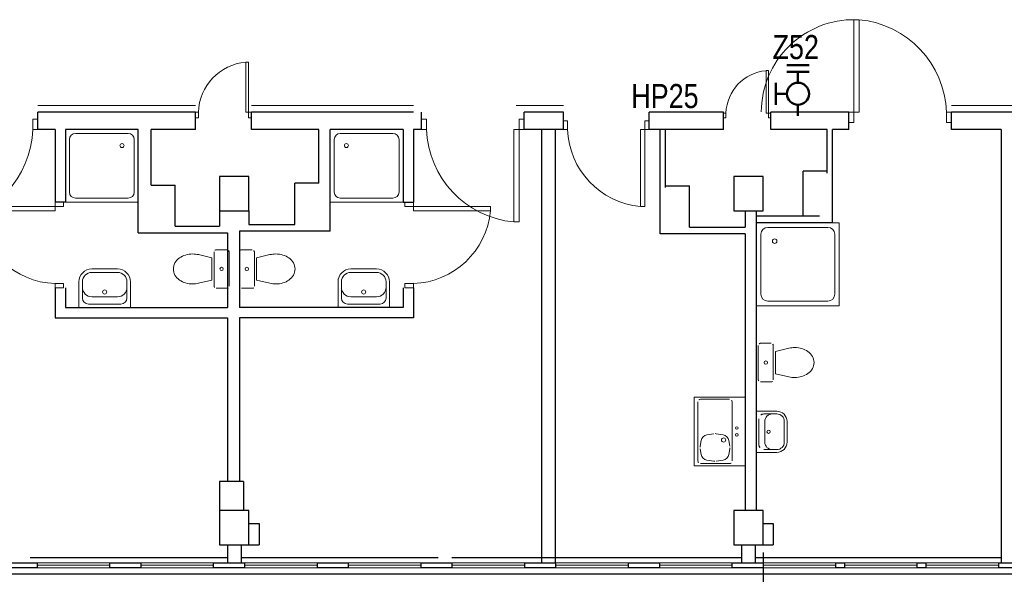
# Model space of a CAD drawing. Header units: millimetres. Extents: x 6612728327 to 6612744462, y 5733542327 to 5733552841.
# Tile 65 of 124: x 6612735732 to 6612736881, y 5733546290 to 5733546938. Entities that reach past the tile are written whole.
import ezdxf

# ---------------------------------------------------------------- set-up
doc = ezdxf.new("R2010")
doc.units = ezdxf.units.MM
doc.header["$MEASUREMENT"] = 0
for name, color, linetype in [('!!!!_SCIANY GRUBE', 7, 'Continuous'), ('__DRAFT_PROJEKT_PPOŻ', 7, 'Continuous'), ('__zawory_hydrantowe', 7, 'Continuous'), ('A-ARM', 7, 'Continuous'), ('dwa_barierki', 7, 'Continuous'), ('dwa_DRZWI', 7, 'Continuous'), ('inw_ŚCIANY cienkie', 7, 'Continuous'), ('STOLARKAOKIENNA', 7, 'Continuous'), ('WIDOK', 7, 'Continuous'), ('WYPOSAZ', 7, 'Continuous')]:
    doc.layers.add(name, color=color, linetype=linetype)
doc.styles.add('GENERATED_STYLE_1', font='arial.ttf')

msp = doc.modelspace()

# ---------------------------------------------------------------- linework, layer by layer
at = {"layer": '!!!!_SCIANY GRUBE', "color": 7, "lineweight": 30}
for p, q in [((6612735870.516463, 5733546688.844685), (6612735870.516463, 5733546809.844685)), ((6612735870.516463, 5733546688.844685), (6612735870.516463, 5733546809.844685)), ((6612735885.516485, 5733546744.844686), (6612735885.516485, 5733546809.844685)), ((6612735885.516485, 5733546744.844686), (6612735885.516485, 5733546809.844685)), ((6612736081.277406, 5733546746.844685), (6612736081.277406, 5733546809.844685)), ((6612736081.277406, 5733546746.844685), (6612736081.277406, 5733546809.844685)), ((6612736094.516506, 5733546690.844685), (6612736094.516506, 5733546809.844685)), ((6612736094.516506, 5733546690.844685), (6612736094.516506, 5733546809.844685)), ((6612736341.516485, 5733546303.844685), (6612736341.516485, 5733546809.844685)), ((6612736341.516485, 5733546303.844685), (6612736341.516485, 5733546809.844685)), ((6612736357.516485, 5733546303.844685), (6612736357.516485, 5733546809.844685)), ((6612736357.516485, 5733546303.844685), (6612736357.516485, 5733546809.844685)), ((6612736479.516485, 5733546687.844686), (6612736479.516485, 5733546809.844685)), ((6612736479.516485, 5733546687.844686), (6612736479.516485, 5733546809.844685)), ((6612736485.516485, 5733546741.844685), (6612736485.516485, 5733546809.844685)), ((6612736485.516485, 5733546741.844685), (6612736485.516485, 5733546809.844685)), ((6612736674.277407, 5733546758.844685), (6612736674.277407, 5733546809.844685)), ((6612736674.277407, 5733546758.844685), (6612736674.277407, 5733546809.844685)), ((6612736680.516486, 5733546700.844685), (6612736680.516486, 5733546809.844685)), ((6612736680.516486, 5733546700.844685), (6612736680.516486, 5733546809.844685)), ((6612736877.516486, 5733546809.844685), (6612736877.516486, 5733546303.844685)), ((6612736877.516486, 5733546809.844685), (6612736877.516486, 5733546303.844685)), ((6612736646.277407, 5733546708.844685), (6612736646.277407, 5733546760.844686)), ((6612736674.277407, 5733546760.844686), (6612736646.277407, 5733546760.844686)), ((6612736646.277407, 5733546708.844685), (6612736646.277407, 5733546760.844686)), ((6612736674.277407, 5733546760.844686), (6612736646.277407, 5733546760.844686)), ((6612735885.516485, 5733546744.844686), (6612735913.516484, 5733546744.844686)), ((6612735885.516485, 5733546744.844686), (6612735913.516484, 5733546744.844686)), ((6612735913.516484, 5733546696.844685), (6612735913.516484, 5733546744.844686)), ((6612735913.516484, 5733546696.844685), (6612735913.516484, 5733546744.844686)), ((6612736053.277406, 5733546698.844686), (6612736053.277406, 5733546746.844685)), ((6612736081.277406, 5733546746.844685), (6612736053.277406, 5733546746.844685)), ((6612736053.277406, 5733546698.844686), (6612736053.277406, 5733546746.844685)), ((6612736081.277406, 5733546746.844685), (6612736053.277406, 5733546746.844685)), ((6612736485.516485, 5733546743.844686), (6612736513.516485, 5733546743.844686)), ((6612736485.516485, 5733546743.844686), (6612736513.516485, 5733546743.844686)), ((6612736513.516485, 5733546695.844685), (6612736513.516485, 5733546743.844686)), ((6612736513.516485, 5733546695.844685), (6612736513.516485, 5733546743.844686)), ((6612735965.516485, 5733546714.844685), (6612735965.516485, 5733546696.844685)), ((6612735965.516485, 5733546714.844685), (6612735965.516485, 5733546696.844685)), ((6612735999.516485, 5733546714.844685), (6612735999.516485, 5733546698.844686)), ((6612735999.516485, 5733546714.844685), (6612735999.516485, 5733546698.844686)), ((6612736578.516485, 5733546714.844685), (6612736578.516485, 5733546695.844685)), ((6612736578.516485, 5733546714.844685), (6612736578.516485, 5733546695.844685)), ((6612736591.516486, 5733546714.844685), (6612736591.516486, 5733546695.844685)), ((6612736591.516486, 5733546714.844685), (6612736591.516486, 5733546695.844685)), ((6612736591.516486, 5733546708.844685), (6612736665.277407, 5733546708.844685)), ((6612736591.516486, 5733546708.844685), (6612736665.277407, 5733546708.844685)), ((6612735913.516484, 5733546696.844685), (6612735965.516485, 5733546696.844685)), ((6612735913.516484, 5733546696.844685), (6612735965.516485, 5733546696.844685)), ((6612735988.516485, 5733546690.844685), (6612735988.516485, 5733546601.845136)), ((6612736094.516506, 5733546690.844685), (6612735988.516485, 5733546690.844685)), ((6612735988.516485, 5733546690.844685), (6612735988.516485, 5733546601.845136)), ((6612736094.516506, 5733546690.844685), (6612735988.516485, 5733546690.844685)), ((6612735999.516485, 5733546698.844686), (6612736053.277406, 5733546698.844686)), ((6612735999.516485, 5733546698.844686), (6612736053.277406, 5733546698.844686)), ((6612736513.516485, 5733546695.844685), (6612736578.516485, 5733546695.844685)), ((6612736513.516485, 5733546695.844685), (6612736578.516485, 5733546695.844685)), ((6612736591.516486, 5733546700.844685), (6612736591.516486, 5733546364.844685)), ((6612736680.516486, 5733546700.844685), (6612736591.516486, 5733546700.844685)), ((6612736591.516486, 5733546700.844685), (6612736591.516486, 5733546364.844685)), ((6612736680.516486, 5733546700.844685), (6612736591.516486, 5733546700.844685)), ((6612735870.516463, 5733546688.844685), (6612735974.516484, 5733546688.844685)), ((6612735870.516463, 5733546688.844685), (6612735974.516484, 5733546688.844685)), ((6612735974.516484, 5733546688.844685), (6612735974.516484, 5733546601.845136)), ((6612735974.516484, 5733546688.844685), (6612735974.516484, 5733546601.845136)), ((6612736578.516485, 5733546687.844686), (6612736479.516485, 5733546687.844686)), ((6612736578.516485, 5733546687.844686), (6612736479.516485, 5733546687.844686)), ((6612736578.516485, 5733546687.844686), (6612736578.516485, 5733546364.844685)), ((6612735974.516484, 5733546589.845136), (6612735974.516484, 5733546398.844685)), ((6612735974.516484, 5733546589.845136), (6612735974.516484, 5733546398.844685)), ((6612735988.516485, 5733546589.845136), (6612735988.516485, 5733546398.844685)), ((6612735988.516485, 5733546589.845136), (6612735988.516485, 5733546398.844685)), ((6612735993.516485, 5733546398.844685), (6612735965.516485, 5733546398.844685)), ((6612735965.516485, 5733546398.844685), (6612735965.516485, 5733546364.844685)), ((6612735993.516485, 5733546398.844685), (6612735965.516485, 5733546398.844685)), ((6612735965.516485, 5733546398.844685), (6612735965.516485, 5733546364.844685)), ((6612735993.516485, 5733546398.844685), (6612735993.516485, 5733546364.844685)), ((6612735993.516485, 5733546398.844685), (6612735993.516485, 5733546364.844685)), ((6612735999.516485, 5733546349.844685), (6612736011.516485, 5733546349.844685)), ((6612735999.516485, 5733546349.844685), (6612736011.516485, 5733546349.844685)), ((6612736011.516485, 5733546349.844685), (6612736011.516485, 5733546324.844684)), ((6612736011.516485, 5733546349.844685), (6612736011.516485, 5733546324.844684)), ((6612736599.516485, 5733546349.844685), (6612736611.516485, 5733546349.844685)), ((6612736599.516485, 5733546349.844685), (6612736611.516485, 5733546349.844685)), ((6612736611.516485, 5733546349.844685), (6612736611.516485, 5733546324.844684)), ((6612736611.516485, 5733546349.844685), (6612736611.516485, 5733546324.844684)), ((6612735974.516484, 5733546324.844684), (6612735974.516484, 5733546303.844685)), ((6612735974.516484, 5733546324.844684), (6612735974.516484, 5733546303.844685)), ((6612735990.516485, 5733546324.844684), (6612735990.516485, 5733546303.844685)), ((6612735990.516485, 5733546324.844684), (6612735990.516485, 5733546303.844685)), ((6612735999.516485, 5733546324.844684), (6612736011.516485, 5733546324.844684)), ((6612735999.516485, 5733546324.844684), (6612736011.516485, 5733546324.844684)), ((6612736574.516486, 5733546324.844684), (6612736574.516486, 5733546303.844685)), ((6612736574.516486, 5733546324.844684), (6612736574.516486, 5733546303.844685)), ((6612736590.516486, 5733546324.844684), (6612736590.516486, 5733546303.844685)), ((6612736590.516486, 5733546324.844684), (6612736590.516486, 5733546303.844685)), ((6612736599.516485, 5733546324.844684), (6612736611.516485, 5733546324.844684)), ((6612736599.516485, 5733546324.844684), (6612736611.516485, 5733546324.844684)), ((6612736599.516485, 5733546315.844686), (6612736599.516485, 5733545685.844685)), ((6612731730.516479, 5733546290.844684), (6612738132.516488, 5733546290.844684)), ((6612731742.131554, 5733546290.844684), (6612738132.516488, 5733546290.844684))]:
    msp.add_line(p, q, dxfattribs=at)
for points in [[(6612735937.516485, 5733546829.844686), (6612735753.516484, 5733546829.844686)], [(6612735753.516484, 5733546809.844685), (6612735753.516484, 5733546829.844686)], [(6612735937.516485, 5733546809.844685), (6612735937.516485, 5733546829.844686)], [(6612736191.516485, 5733546829.844686), (6612736002.516484, 5733546829.844686)], [(6612736002.516484, 5733546809.844685), (6612736002.516484, 5733546829.844686)], [(6612736200.873683, 5733546809.844685), (6612736200.873683, 5733546829.844686)], [(6612736366.516485, 5733546829.844686), (6612736320.873682, 5733546829.844686)], [(6612736320.873682, 5733546809.844685), (6612736320.873682, 5733546829.844686)], [(6612736366.516485, 5733546809.844685), (6612736366.516485, 5733546829.844686)], [(6612736553.516485, 5733546829.844686), (6612736466.516486, 5733546829.844686)], [(6612736466.516486, 5733546809.844685), (6612736466.516486, 5733546829.844686)], [(6612736553.516485, 5733546809.844685), (6612736553.516485, 5733546829.844686)], [(6612736699.516486, 5733546829.844686), (6612736608.516486, 5733546829.844686)], [(6612736608.516486, 5733546809.844685), (6612736608.516486, 5733546829.844686)], [(6612736699.516486, 5733546809.844685), (6612736699.516486, 5733546829.844686)], [(6612736913.516486, 5733546829.844686), (6612736819.516486, 5733546829.844686)], [(6612736819.516486, 5733546809.844685), (6612736819.516486, 5733546829.844686)], [(6612735773.516485, 5733546809.844685), (6612735753.516484, 5733546809.844685)], [(6612735773.516485, 5733546809.845136), (6612735773.516485, 5733546724.845136)], [(6612735870.516463, 5733546809.844685), (6612735785.516484, 5733546809.844685)], [(6612735785.516485, 5733546809.845136), (6612735785.516485, 5733546724.845136)], [(6612735937.516485, 5733546809.844685), (6612735885.516484, 5733546809.844685)], [(6612736081.277406, 5733546809.844544), (6612736002.516484, 5733546809.844685)], [(6612736179.516485, 5733546809.844368), (6612736094.516506, 5733546809.844521)], [(6612736179.516485, 5733546809.845136), (6612736179.516485, 5733546724.845136)], [(6612736191.516485, 5733546809.845136), (6612736191.516485, 5733546724.845136)], [(6612736200.873683, 5733546809.84433), (6612736191.516485, 5733546809.844347)], [(6612736366.516485, 5733546809.844685), (6612736320.873682, 5733546809.844668)], [(6612736553.516485, 5733546809.844685), (6612736466.516486, 5733546809.844685)], [(6612736674.277407, 5733546809.844685), (6612736608.516486, 5733546809.844685)], [(6612736699.516486, 5733546809.844685), (6612736680.516485, 5733546809.844685)], [(6612736877.516486, 5733546809.844685), (6612736819.516486, 5733546809.844685)], [(6612735785.516485, 5733546724.845136), (6612735773.516485, 5733546724.845136)], [(6612736179.516485, 5733546724.845136), (6612736191.516485, 5733546724.845136)], [(6612735773.516485, 5733546624.845136), (6612735773.516485, 5733546589.845136), (6612735974.516484, 5733546589.845136)], [(6612735785.516485, 5733546624.845136), (6612735785.516485, 5733546601.845136), (6612735974.516484, 5733546601.845136)], [(6612736191.516485, 5733546624.845136), (6612736191.516485, 5733546589.845136), (6612735988.516485, 5733546589.845136)], [(6612736179.516485, 5733546624.845136), (6612736179.516485, 5733546601.845136), (6612735988.516485, 5733546601.845136)]]:
    msp.add_lwpolyline(points, dxfattribs=at)
for points in [[(6612735965.516485, 5733546714.844685), (6612735999.516485, 5733546714.844685), (6612735999.516485, 5733546754.844686), (6612735965.516485, 5733546754.844686)], [(6612735965.516485, 5733546714.844685), (6612735999.516485, 5733546714.844685), (6612735999.516485, 5733546754.844686), (6612735965.516485, 5733546754.844686)], [(6612736565.516485, 5733546714.844685), (6612736599.516485, 5733546714.844685), (6612736599.516485, 5733546754.844686), (6612736565.516485, 5733546754.844686)], [(6612736565.516485, 5733546714.844685), (6612736599.516485, 5733546714.844685), (6612736599.516485, 5733546754.844686), (6612736565.516485, 5733546754.844686)], [(6612735965.516485, 5733546324.844684), (6612735999.516485, 5733546324.844684), (6612735999.516485, 5733546364.844685), (6612735965.516485, 5733546364.844685)], [(6612735965.516485, 5733546324.844684), (6612735999.516485, 5733546324.844684), (6612735999.516485, 5733546364.844685), (6612735965.516485, 5733546364.844685)], [(6612736565.516485, 5733546324.844684), (6612736599.516485, 5733546324.844684), (6612736599.516485, 5733546364.844685), (6612736565.516485, 5733546364.844685)], [(6612736565.516485, 5733546324.844684), (6612736599.516485, 5733546324.844684), (6612736599.516485, 5733546364.844685), (6612736565.516485, 5733546364.844685)], [(6612735716.516485, 5733546303.844685), (6612735752.516484, 5733546303.844685), (6612735752.516484, 5733546297.844685), (6612735716.516485, 5733546297.844685)], [(6612735716.516485, 5733546303.844685), (6612735752.516484, 5733546303.844685), (6612735752.516484, 5733546297.844685), (6612735716.516485, 5733546297.844685)], [(6612735837.516484, 5733546303.844685), (6612735873.516484, 5733546303.844685), (6612735873.516484, 5733546297.844685), (6612735837.516484, 5733546297.844685)], [(6612735837.516484, 5733546303.844685), (6612735873.516484, 5733546303.844685), (6612735873.516484, 5733546297.844685), (6612735837.516484, 5733546297.844685)], [(6612735958.516485, 5733546303.844685), (6612735994.516485, 5733546303.844685), (6612735994.516485, 5733546297.844685), (6612735958.516485, 5733546297.844685)], [(6612735958.516485, 5733546303.844685), (6612735994.516485, 5733546303.844685), (6612735994.516485, 5733546297.844685), (6612735958.516485, 5733546297.844685)], [(6612736079.516485, 5733546303.844685), (6612736115.516485, 5733546303.844685), (6612736115.516485, 5733546297.844685), (6612736079.516485, 5733546297.844685)], [(6612736079.516485, 5733546303.844685), (6612736115.516485, 5733546303.844685), (6612736115.516485, 5733546297.844685), (6612736079.516485, 5733546297.844685)], [(6612736200.516485, 5733546303.844685), (6612736236.516485, 5733546303.844685), (6612736236.516485, 5733546297.844685), (6612736200.516485, 5733546297.844685)], [(6612736200.516485, 5733546303.844685), (6612736236.516485, 5733546303.844685), (6612736236.516485, 5733546297.844685), (6612736200.516485, 5733546297.844685)], [(6612736321.516485, 5733546303.844685), (6612736357.516485, 5733546303.844685), (6612736357.516485, 5733546297.844685), (6612736321.516485, 5733546297.844685)], [(6612736321.516485, 5733546303.844685), (6612736357.516485, 5733546303.844685), (6612736357.516485, 5733546297.844685), (6612736321.516485, 5733546297.844685)], [(6612736442.516485, 5733546303.844685), (6612736478.516486, 5733546303.844685), (6612736478.516486, 5733546297.844685), (6612736442.516485, 5733546297.844685)], [(6612736442.516485, 5733546303.844685), (6612736478.516486, 5733546303.844685), (6612736478.516486, 5733546297.844685), (6612736442.516485, 5733546297.844685)], [(6612736563.516486, 5733546303.844685), (6612736599.516485, 5733546303.844685), (6612736599.516485, 5733546297.844685), (6612736563.516486, 5733546297.844685)], [(6612736563.516486, 5733546303.844685), (6612736599.516485, 5733546303.844685), (6612736599.516485, 5733546297.844685), (6612736563.516486, 5733546297.844685)], [(6612736684.516485, 5733546303.844685), (6612736694.516486, 5733546303.844685), (6612736694.516486, 5733546297.844685), (6612736684.516485, 5733546297.844685)], [(6612736684.516485, 5733546303.844685), (6612736694.516486, 5733546303.844685), (6612736694.516486, 5733546297.844685), (6612736684.516485, 5733546297.844685)], [(6612736779.516486, 5733546303.844685), (6612736789.516486, 5733546303.844685), (6612736789.516486, 5733546297.844685), (6612736779.516486, 5733546297.844685)], [(6612736779.516486, 5733546303.844685), (6612736789.516486, 5733546303.844685), (6612736789.516486, 5733546297.844685), (6612736779.516486, 5733546297.844685)], [(6612736874.516486, 5733546303.844685), (6612736893.516486, 5733546303.844685), (6612736893.516486, 5733546297.844685), (6612736874.516486, 5733546297.844685)], [(6612736874.516486, 5733546303.844685), (6612736893.516486, 5733546303.844685), (6612736893.516486, 5733546297.844685), (6612736874.516486, 5733546297.844685)]]:
    msp.add_lwpolyline(points, close=True, dxfattribs=at)
at = {"layer": '__zawory_hydrantowe', "color": 1, "lineweight": 50, "true_color": 0xf00000}
for p, q in [((6612736653.150567, 5733546884.851951), (6612736627.380272, 5733546884.851951)), ((6612736653.150567, 5733546877.120862), (6612736627.380272, 5733546877.120862)), ((6612736640.26542, 5733546864.235714), (6612736640.26542, 5733546877.120862)), ((6612736614.495125, 5733546838.465419), (6612736614.495125, 5733546864.235714)), ((6612736627.380272, 5733546851.350567), (6612736614.495125, 5733546851.350567)), ((6612736640.26542, 5733546838.465419), (6612736640.26542, 5733546825.580271))]:
    msp.add_line(p, q, dxfattribs=at)
msp.add_circle((6612736640.26542, 5733546851.350567), 12.885148, dxfattribs=at)
at = {"layer": 'A-ARM', "color": 7, "lineweight": 18}
for p, q in [((6612735870.516463, 5733546809.845136), (6612735785.516485, 5733546809.845136)), ((6612735785.516485, 5733546809.845136), (6612735785.516485, 5733546724.845158)), ((6612735858.710911, 5733546805.122915), (6612735797.322037, 5733546805.122915)), ((6612735870.516463, 5733546724.845158), (6612735870.516463, 5733546809.845136)), ((6612736094.516506, 5733546809.845136), (6612736179.516485, 5733546809.845136)), ((6612736094.516506, 5733546724.845158), (6612736094.516506, 5733546809.845136)), ((6612736106.32206, 5733546805.122915), (6612736167.710933, 5733546805.122915)), ((6612736179.516485, 5733546809.845136), (6612736179.516485, 5733546724.845158)), ((6612735790.238706, 5733546798.039583), (6612735790.238706, 5733546736.65071)), ((6612735865.794242, 5733546736.65071), (6612735865.794242, 5733546798.039583)), ((6612736099.238728, 5733546736.65071), (6612736099.238728, 5733546798.039583)), ((6612736174.794264, 5733546798.039583), (6612736174.794264, 5733546736.65071)), ((6612735785.516485, 5733546724.845158), (6612735870.516463, 5733546724.845158)), ((6612735797.322037, 5733546729.567378), (6612735858.710911, 5733546729.567378)), ((6612736179.516485, 5733546724.845158), (6612736094.516506, 5733546724.845158)), ((6612736167.710933, 5733546729.567378), (6612736106.32206, 5733546729.567378)), ((6612736591.516486, 5733546700.844685), (6612736688.516486, 5733546700.844685)), ((6612736591.516486, 5733546603.844685), (6612736591.516486, 5733546700.844685)), ((6612736604.988708, 5733546695.455796), (6612736675.044264, 5733546695.455796)), ((6612736688.516486, 5733546700.844685), (6612736688.516486, 5733546603.844685)), ((6612736596.905375, 5733546617.316907), (6612736596.905375, 5733546687.372463)), ((6612736683.127597, 5733546687.372463), (6612736683.127597, 5733546617.316907)), ((6612735961.516485, 5733546669.345136), (6612735974.016484, 5733546669.345136)), ((6612736003.516485, 5733546669.345136), (6612735991.016484, 5733546669.345136)), ((6612735940.800039, 5733546663.552298), (6612735956.533452, 5733546659.918602)), ((6612735956.533452, 5733546659.918602), (6612735956.533452, 5733546633.771669)), ((6612735959.016485, 5733546626.845136), (6612735959.016485, 5733546666.845136)), ((6612735976.516485, 5733546666.845136), (6612735976.516485, 5733546626.845136)), ((6612735988.516485, 5733546666.845136), (6612735988.516485, 5733546626.845136)), ((6612736006.016485, 5733546626.845136), (6612736006.016485, 5733546666.845136)), ((6612736024.23293, 5733546663.552298), (6612736008.499517, 5733546659.918602)), ((6612736008.499517, 5733546659.918602), (6612736008.499517, 5733546633.771669)), ((6612735940.800039, 5733546630.137975), (6612735956.533452, 5733546633.771669)), ((6612736024.23293, 5733546630.137975), (6612736008.499517, 5733546633.771669)), ((6612735974.016484, 5733546624.345136), (6612735961.516485, 5733546624.345136)), ((6612735991.016484, 5733546624.345136), (6612736003.516485, 5733546624.345136)), ((6612736688.516486, 5733546603.844685), (6612736591.516486, 5733546603.844685)), ((6612736675.044264, 5733546609.233574), (6612736604.988708, 5733546609.233574)), ((6612736593.999518, 5733546557.565865), (6612736593.999518, 5733546517.565865)), ((6612736608.999518, 5733546560.065865), (6612736596.499518, 5733546560.065865)), ((6612736611.499518, 5733546517.565865), (6612736611.499518, 5733546557.565865)), ((6612736629.715963, 5733546554.273026), (6612736613.982552, 5733546550.639331)), ((6612736613.982552, 5733546550.639331), (6612736613.982552, 5733546524.492397)), ((6612736629.715963, 5733546520.858703), (6612736613.982552, 5733546524.492397)), ((6612736596.499518, 5733546515.065865), (6612736608.999518, 5733546515.065865)), ((6612736518.96354, 5733546417.187728), (6612736518.96354, 5733546497.187728)), ((6612736518.96354, 5733546497.187728), (6612736578.963541, 5733546497.187728)), ((6612736578.963541, 5733546497.187728), (6612736578.963541, 5733546417.187728)), ((6612736523.46354, 5733546491.687728), (6612736523.46354, 5733546422.687729)), ((6612736560.463541, 5733546494.687729), (6612736526.463541, 5733546494.687729)), ((6612736563.46354, 5733546491.687728), (6612736563.46354, 5733546422.687729)), ((6612736534.012913, 5733546453.112623), (6612736542.148349, 5733546454.46853)), ((6612736544.778732, 5733546454.46853), (6612736552.914168, 5733546453.112623)), ((6612736551.52675, 5733546453.34386), (6612736551.526825, 5733546453.343847)), ((6612736526.223738, 5733546439.868812), (6612736527.457146, 5733546446.652555)), ((6612736559.469936, 5733546446.652555), (6612736560.703343, 5733546439.868813)), ((6612736527.457146, 5733546430.2229), (6612736526.223738, 5733546437.006644)), ((6612736560.703343, 5733546437.006644), (6612736559.469936, 5733546430.2229)), ((6612736578.963541, 5733546417.187728), (6612736518.96354, 5733546417.187728)), ((6612736560.463541, 5733546419.687728), (6612736526.463541, 5733546419.687728)), ((6612736542.148349, 5733546422.406926), (6612736534.012913, 5733546423.762833)), ((6612736552.914168, 5733546423.762833), (6612736544.778732, 5733546422.406926))]:
    msp.add_line(p, q, dxfattribs=at)
for centre, radius in [((6612735851.62758, 5733546790.956251), 2.361111), ((6612736113.405391, 5733546790.956251), 2.361111), ((6612736613.072042, 5733546679.289129), 2.694444), ((6612735967.766485, 5733546646.845136), 1.959449), ((6612735997.266485, 5733546646.845136), 1.959449), ((6612736602.749518, 5733546537.565865), 1.959449), ((6612736568.96354, 5733546461.187729), 1.5), ((6612736553.463541, 5733546447.187728), 2.5), ((6612736568.96354, 5733546453.187728), 1.5)]:
    msp.add_circle(centre, radius, dxfattribs=at)
for centre, radius, start, end in [((6612735797.322036, 5733546798.039585), 7.08333, 90, 180), ((6612735858.710911, 5733546798.039584), 7.083331, 0, 90), ((6612736106.322059, 5733546798.039583), 7.083331, 90, 180), ((6612736167.710934, 5733546798.039585), 7.08333, 0, 90), ((6612735797.322037, 5733546736.650709), 7.083331, 180, 270), ((6612735858.71091, 5733546736.65071), 7.083332, 270, 0), ((6612736106.32206, 5733546736.65071), 7.083332, 180, 270), ((6612736167.710933, 5733546736.650709), 7.083331, 270, 0), ((6612736604.988708, 5733546687.372463), 8.083333, 90, 180), ((6612736675.044264, 5733546687.372463), 8.083333, 0, 90), ((6612735961.516486, 5733546666.845135), 2.500001, 90, 180), ((6612735974.016483, 5733546666.845135), 2.500001, 0, 90), ((6612735991.016485, 5733546666.845136), 2.5, 90, 180), ((6612736003.516483, 5733546666.845135), 2.500001, 0, 90), ((6612735929.633392, 5733546644.496184), 18.748712, 125.537614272, 149.890624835), ((6612735932.283411, 5733546640.786154), 23.307979, 106.481678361, 125.537614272), ((6612735934.016485, 5733546634.928548), 29.416588, 90, 106.481678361), ((6612735934.016484, 5733546634.928547), 29.416589, 76.667619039, 90), ((6612736031.016485, 5733546634.928547), 29.416589, 90, 103.332380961), ((6612736031.016484, 5733546634.928548), 29.416588, 73.518321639, 90), ((6612736032.749557, 5733546640.786156), 23.307979, 54.462385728, 73.518321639), ((6612736035.399577, 5733546644.496182), 18.748712, 30.109375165, 54.462385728), ((6612735925.582769, 5733546646.845135), 14.066285, 149.890624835, 180), ((6612735925.582769, 5733546646.845137), 14.066285, 180, 210.109375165), ((6612736039.4502, 5733546646.845137), 14.066284, 0, 30.109375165), ((6612736039.4502, 5733546646.845135), 14.066284, 329.890624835, 0), ((6612735929.633392, 5733546649.194088), 18.748712, 210.109375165, 234.462385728), ((6612735932.283411, 5733546652.904118), 23.307979, 234.462385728, 253.518321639), ((6612736032.749557, 5733546652.904117), 23.307979, 286.481678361, 305.537614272), ((6612736035.399577, 5733546649.194089), 18.748712, 305.537614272, 329.890624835), ((6612735934.016485, 5733546658.761723), 29.416587, 253.518321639, 270), ((6612735934.016484, 5733546658.761724), 29.416588, 270, 283.332380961), ((6612735961.516485, 5733546626.845136), 2.5, 180, 270), ((6612735974.016485, 5733546626.845136), 2.5, 270, 0), ((6612735991.016484, 5733546626.845136), 2.499999, 180, 270), ((6612736003.516485, 5733546626.845136), 2.5, 270, 0), ((6612736031.016485, 5733546658.761724), 29.416588, 256.667619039, 270), ((6612736031.016484, 5733546658.761723), 29.416587, 270, 286.481678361), ((6612736604.988708, 5733546617.316907), 8.083333, 180, 270), ((6612736675.044264, 5733546617.316907), 8.083333, 270, 0), ((6612736596.499518, 5733546557.565865), 2.499999, 90, 180), ((6612736608.999518, 5733546557.565865), 2.5, 0, 90), ((6612736636.499519, 5733546525.649277), 29.416588, 90, 103.332380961), ((6612736636.499517, 5733546525.649278), 29.416587, 73.518321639, 90), ((6612736638.232591, 5733546531.506884), 23.307979, 54.462385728, 73.518321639), ((6612736640.882611, 5733546535.216911), 18.748712, 30.109375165, 54.462385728), ((6612736644.933234, 5733546537.565866), 14.066284, 0, 30.109375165), ((6612736640.882611, 5733546539.914818), 18.748712, 305.537614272, 329.890624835), ((6612736644.933234, 5733546537.565864), 14.066284, 329.890624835, 0), ((6612736636.499519, 5733546549.482453), 29.416589, 256.667619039, 270), ((6612736636.499517, 5733546549.482452), 29.416588, 270, 286.481678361), ((6612736638.232591, 5733546543.624846), 23.307979, 286.481678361, 305.537614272), ((6612736596.499518, 5733546517.565865), 2.5, 180, 270), ((6612736608.999517, 5733546517.565866), 2.500001, 270, 0), ((6612736526.463541, 5733546491.687728), 3, 90, 180), ((6612736560.46354, 5733546491.687728), 3, 0, 90), ((6612736535.328104, 5733546445.221472), 8, 99.462052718, 169.695397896), ((6612736543.46354, 5733546446.577378), 8, 80.537947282, 99.462052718), ((6612736551.598977, 5733546445.221472), 8, 10.304602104, 80.537947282), ((6612736534.094696, 5733546438.437728), 8, 169.695397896, 190.304602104), ((6612736552.832384, 5733546438.437729), 8, 349.694860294, 10.305139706), ((6612736535.328104, 5733546431.653984), 8, 190.304602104, 260.537947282), ((6612736551.598976, 5733546431.653985), 8.000001, 279.462052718, 349.694860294), ((6612736526.463541, 5733546422.687729), 3, 180, 270), ((6612736543.46354, 5733546430.298079), 8.000001, 260.537947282, 279.462052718), ((6612736560.46354, 5733546422.687728), 3, 270, 0)]:
    msp.add_arc(centre, radius, start, end, dxfattribs=at)
at = {"layer": 'dwa_barierki', "color": 7, "lineweight": 18}
for points in [[(6612735937.516485, 5733546837.844685), (6612735753.516484, 5733546837.844685)], [(6612736191.516485, 5733546837.845053), (6612736002.516484, 5733546837.845053)], [(6612736366.516485, 5733546837.845053), (6612736311.516485, 5733546837.845053)], [(6612736913.516486, 5733546837.844884), (6612736819.516486, 5733546837.845053)]]:
    msp.add_lwpolyline(points, dxfattribs=at)
at = {"layer": 'dwa_DRZWI', "color": 7, "lineweight": 20}
for points in [[(6612736705.516679, 5733546937.896992), (6612736705.516486, 5733546829.844674), (6612736711.516486, 5733546829.844664), (6612736711.516679, 5733546937.89698)], [(6612735999.26638, 5733546888.373135), (6612735999.266484, 5733546829.844795), (6612735996.016485, 5733546829.84479), (6612735996.01638, 5733546888.373129)], [(6612736605.766398, 5733546878.368807), (6612736605.766487, 5733546828.844818), (6612736603.016486, 5733546828.844812), (6612736603.016397, 5733546878.368802)], [(6612735940.766485, 5733546829.844691), (6612735940.766497, 5733546823.344691), (6612735937.516497, 5733546823.344686), (6612735937.516485, 5733546829.844686)], [(6612736002.516484, 5733546829.844801), (6612736002.516497, 5733546823.344802), (6612735999.266497, 5733546823.344795), (6612735999.266484, 5733546829.844795)], [(6612736556.266476, 5733546828.844729), (6612736556.266486, 5733546823.344728), (6612736553.516485, 5733546823.344723), (6612736553.516476, 5733546828.844724)], [(6612736608.516488, 5733546828.844822), (6612736608.516498, 5733546823.344821), (6612736605.766497, 5733546823.344816), (6612736605.766487, 5733546828.844818)], [(6612736699.516486, 5733546829.844686), (6612736699.516464, 5733546817.844686), (6612736705.516465, 5733546817.844674), (6612736705.516486, 5733546829.844674)], [(6612736813.516486, 5733546829.844481), (6612736813.516465, 5733546817.844481), (6612736819.516465, 5733546817.84447), (6612736819.516486, 5733546829.84447)], [(6612735747.516484, 5733546809.845125), (6612735747.516463, 5733546821.845125), (6612735753.516463, 5733546821.845136), (6612735753.516484, 5733546809.845136)], [(6612736206.873683, 5733546809.845125), (6612736206.873705, 5733546821.845125), (6612736200.873705, 5733546821.845136), (6612736200.873683, 5733546809.845136)], [(6612736320.873682, 5733546809.844921), (6612736320.873704, 5733546821.844921), (6612736314.873705, 5733546821.844932), (6612736314.873682, 5733546809.844932)], [(6612736371.516485, 5733546809.844862), (6612736371.516503, 5733546819.844862), (6612736366.516503, 5733546819.844872), (6612736366.516485, 5733546809.844872)], [(6612736466.516486, 5733546809.844691), (6612736466.516503, 5733546819.844692), (6612736461.516503, 5733546819.844701), (6612736461.516486, 5733546809.844701)], [(6612736314.873489, 5733546701.792616), (6612736314.873682, 5733546809.844932), (6612736308.873683, 5733546809.844943), (6612736308.873489, 5733546701.792625)], [(6612736461.516325, 5733546719.801104), (6612736461.516486, 5733546809.844701), (6612736456.516485, 5733546809.84471), (6612736456.516324, 5733546719.801112)], [(6612735773.516485, 5733546724.845136), (6612735783.516484, 5733546724.845154), (6612735783.516494, 5733546719.845154), (6612735773.516493, 5733546719.845136)], [(6612736191.516485, 5733546724.845136), (6612736181.516485, 5733546724.845154), (6612736181.516476, 5733546719.845154), (6612736191.516477, 5733546719.845136)], [(6612735683.472897, 5733546719.844975), (6612735773.516493, 5733546719.845136), (6612735773.516502, 5733546714.845136), (6612735683.472905, 5733546714.844975)], [(6612736281.560074, 5733546719.844975), (6612736191.516477, 5733546719.845136), (6612736191.516467, 5733546714.845136), (6612736281.560064, 5733546714.844975)], [(6612735773.516654, 5733546629.845136), (6612735783.516654, 5733546629.845154), (6612735783.516664, 5733546624.845154), (6612735773.516664, 5733546624.845136)], [(6612736191.516315, 5733546629.845136), (6612736181.516315, 5733546629.845154), (6612736181.516306, 5733546624.845154), (6612736191.516306, 5733546624.845136)]]:
    msp.add_lwpolyline(points, close=True, dxfattribs=at)
for centre, radius, start, end in [((6612736705.516679, 5733546829.844674), 108.052317, 89.004930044, 179.826239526), ((6612736701.347407, 5733546826.132679), 112.230476, 1.895317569, 84.762977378), ((6612736001.524736, 5733546827.834131), 60.791508, 95.237022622, 178.104682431), ((6612736607.677315, 5733546827.143485), 51.43898, 95.237022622, 178.104682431), ((6612735635.347405, 5733546813.556927), 112.230476, 275.237022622, 358.104682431), ((6612736319.042763, 5733546813.556927), 112.230476, 181.895317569, 264.762977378), ((6612736464.990717, 5733546812.93803), 93.525397, 181.895317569, 264.762977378), ((6612735776.609822, 5733546723.319367), 93.525396, 185.237022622, 268.104682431), ((6612736188.423147, 5733546723.319367), 93.525396, 271.895317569, 354.762977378)]:
    msp.add_arc(centre, radius, start, end, dxfattribs=at)
at = {"layer": 'inw_ŚCIANY cienkie', "color": 7, "lineweight": 30}
msp.add_line((6612736599.516417, 5733546300.461464), (6612736599.516485, 5733545898.745826), dxfattribs=at)
at = {"layer": 'STOLARKAOKIENNA', "color": 7, "lineweight": 18}
for p, q in [((6612735752.516484, 5733546303.844685), (6612735837.516484, 5733546303.844685)), ((6612735752.516484, 5733546303.844685), (6612735837.516484, 5733546303.844685)), ((6612735752.516484, 5733546300.844685), (6612735837.516484, 5733546300.844685)), ((6612735752.516484, 5733546300.844685), (6612735837.516484, 5733546300.844685)), ((6612735873.516484, 5733546303.844685), (6612735958.516485, 5733546303.844685)), ((6612735873.516484, 5733546303.844685), (6612735958.516485, 5733546303.844685)), ((6612735873.516484, 5733546300.844685), (6612735958.516485, 5733546300.844685)), ((6612735873.516484, 5733546300.844685), (6612735958.516485, 5733546300.844685)), ((6612735994.516485, 5733546303.844685), (6612736079.516485, 5733546303.844685)), ((6612735994.516485, 5733546303.844685), (6612736079.516485, 5733546303.844685)), ((6612735994.516485, 5733546300.844685), (6612736079.516485, 5733546300.844685)), ((6612735994.516485, 5733546300.844685), (6612736079.516485, 5733546300.844685)), ((6612736115.516485, 5733546303.844685), (6612736200.516485, 5733546303.844685)), ((6612736115.516485, 5733546303.844685), (6612736200.516485, 5733546303.844685)), ((6612736115.516485, 5733546300.844685), (6612736200.516485, 5733546300.844685)), ((6612736115.516485, 5733546300.844685), (6612736200.516485, 5733546300.844685)), ((6612736236.516485, 5733546303.844685), (6612736321.516485, 5733546303.844685)), ((6612736236.516485, 5733546303.844685), (6612736321.516485, 5733546303.844685)), ((6612736236.516485, 5733546300.844685), (6612736321.516485, 5733546300.844685)), ((6612736236.516485, 5733546300.844685), (6612736321.516485, 5733546300.844685)), ((6612736357.516485, 5733546303.844685), (6612736442.516485, 5733546303.844685)), ((6612736357.516485, 5733546303.844685), (6612736442.516485, 5733546303.844685)), ((6612736357.516485, 5733546300.844685), (6612736442.516485, 5733546300.844685)), ((6612736357.516485, 5733546300.844685), (6612736442.516485, 5733546300.844685)), ((6612736478.516486, 5733546303.844685), (6612736563.516486, 5733546303.844685)), ((6612736478.516486, 5733546303.844685), (6612736563.516486, 5733546303.844685)), ((6612736478.516486, 5733546300.844685), (6612736563.516486, 5733546300.844685)), ((6612736478.516486, 5733546300.844685), (6612736563.516486, 5733546300.844685)), ((6612736599.516485, 5733546303.844685), (6612736684.516485, 5733546303.844685)), ((6612736599.516485, 5733546303.844685), (6612736684.516485, 5733546303.844685)), ((6612736599.516485, 5733546300.844685), (6612736684.516485, 5733546300.844685)), ((6612736599.516485, 5733546300.844685), (6612736684.516485, 5733546300.844685)), ((6612736694.516486, 5733546303.844685), (6612736779.516486, 5733546303.844685)), ((6612736694.516486, 5733546303.844685), (6612736779.516486, 5733546303.844685)), ((6612736694.516486, 5733546300.844685), (6612736779.516486, 5733546300.844685)), ((6612736694.516486, 5733546300.844685), (6612736779.516486, 5733546300.844685)), ((6612736789.516486, 5733546303.844685), (6612736874.516486, 5733546303.844685)), ((6612736789.516486, 5733546303.844685), (6612736874.516486, 5733546303.844685)), ((6612736789.516486, 5733546300.844685), (6612736874.516486, 5733546300.844685)), ((6612736789.516486, 5733546300.844685), (6612736874.516486, 5733546300.844685)), ((6612735752.516484, 5733546297.844685), (6612735837.516484, 5733546297.844685)), ((6612735752.516484, 5733546297.844685), (6612735837.516484, 5733546297.844685)), ((6612735873.516484, 5733546297.844685), (6612735958.516485, 5733546297.844685)), ((6612735873.516484, 5733546297.844685), (6612735958.516485, 5733546297.844685)), ((6612735994.516485, 5733546297.844685), (6612736079.516485, 5733546297.844685)), ((6612735994.516485, 5733546297.844685), (6612736079.516485, 5733546297.844685)), ((6612736115.516485, 5733546297.844685), (6612736200.516485, 5733546297.844685)), ((6612736115.516485, 5733546297.844685), (6612736200.516485, 5733546297.844685)), ((6612736236.516485, 5733546297.844685), (6612736321.516485, 5733546297.844685)), ((6612736236.516485, 5733546297.844685), (6612736321.516485, 5733546297.844685)), ((6612736357.516485, 5733546297.844685), (6612736442.516485, 5733546297.844685)), ((6612736357.516485, 5733546297.844685), (6612736442.516485, 5733546297.844685)), ((6612736478.516486, 5733546297.844685), (6612736563.516486, 5733546297.844685)), ((6612736478.516486, 5733546297.844685), (6612736563.516486, 5733546297.844685)), ((6612736599.516485, 5733546297.844685), (6612736684.516485, 5733546297.844685)), ((6612736599.516485, 5733546297.844685), (6612736684.516485, 5733546297.844685)), ((6612736694.516486, 5733546297.844685), (6612736779.516486, 5733546297.844685)), ((6612736694.516486, 5733546297.844685), (6612736779.516486, 5733546297.844685)), ((6612736789.516486, 5733546297.844685), (6612736874.516486, 5733546297.844685)), ((6612736789.516486, 5733546297.844685), (6612736874.516486, 5733546297.844685))]:
    msp.add_line(p, q, dxfattribs=at)
at = {"layer": 'WIDOK', "color": 7}
for p, q in [((6612735744.516485, 5733546309.844685), (6612735974.516484, 5733546309.844685)), ((6612735744.516485, 5733546309.844685), (6612735974.516484, 5733546309.844685)), ((6612735990.516485, 5733546309.844685), (6612736220.516485, 5733546309.844685)), ((6612735990.516485, 5733546309.844685), (6612736220.516485, 5733546309.844685)), ((6612736236.516485, 5733546309.844685), (6612736574.516486, 5733546309.844685)), ((6612736236.516485, 5733546309.844685), (6612736574.516486, 5733546309.844685)), ((6612736590.516486, 5733546309.844685), (6612736877.516486, 5733546309.844685)), ((6612736590.516486, 5733546309.844685), (6612736877.516486, 5733546309.844685)), ((6612731676.016479, 5733546290.844687), (6612738135.516488, 5733546290.844684)), ((6612731729.87007, 5733546290.844684), (6612738135.516488, 5733546290.844684)), ((6612731742.131554, 5733546290.844684), (6612738135.516488, 5733546290.844684)), ((6612731742.131554, 5733546290.844684), (6612738135.516488, 5733546290.844684))]:
    msp.add_line(p, q, dxfattribs=at)
at = {"layer": 'WYPOSAZ', "color": 7, "lineweight": 18}
for p, q in [((6612735846.414039, 5733546646.845136), (6612735816.414038, 5733546646.845136)), ((6612736118.618932, 5733546646.845136), (6612736148.618932, 5733546646.845136)), ((6612735846.414039, 5733546642.845136), (6612735816.414038, 5733546642.845136)), ((6612736118.618932, 5733546642.845136), (6612736148.618932, 5733546642.845136)), ((6612735801.414039, 5733546601.845136), (6612735801.414039, 5733546631.845135)), ((6612735805.414038, 5733546612.845136), (6612735805.414038, 5733546631.845135)), ((6612735857.414039, 5733546612.845136), (6612735857.414039, 5733546631.845135)), ((6612735861.414038, 5733546601.845136), (6612735861.414038, 5733546631.845135)), ((6612736103.618932, 5733546601.845136), (6612736103.618932, 5733546631.845135)), ((6612736107.618932, 5733546612.845136), (6612736107.618932, 5733546631.845135)), ((6612736159.618932, 5733546612.845136), (6612736159.618932, 5733546631.845135)), ((6612736163.618932, 5733546601.845136), (6612736163.618932, 5733546631.845135)), ((6612735846.414039, 5733546614.365726), (6612735816.414038, 5733546614.365726)), ((6612736118.618932, 5733546614.365726), (6612736148.618932, 5733546614.365726)), ((6612735861.414038, 5733546601.845136), (6612735801.414039, 5733546601.845136)), ((6612735850.414038, 5733546605.845136), (6612735812.414039, 5733546605.845136)), ((6612736103.618932, 5733546601.845136), (6612736163.618932, 5733546601.845136)), ((6612736114.618932, 5733546605.845136), (6612736152.618932, 5733546605.845136)), ((6612736591.516486, 5733546432.740673), (6612736591.516486, 5733546480.740674)), ((6612736591.516486, 5733546480.740674), (6612736615.516486, 5733546480.740674)), ((6612736594.716486, 5733546441.540673), (6612736594.716486, 5733546471.940674)), ((6612736600.316486, 5733546477.540673), (6612736615.516486, 5733546477.540673)), ((6612736601.532958, 5733546444.740673), (6612736601.532958, 5733546468.740673)), ((6612736624.316486, 5733546444.740673), (6612736624.316486, 5733546468.740673)), ((6612736627.516485, 5733546444.740673), (6612736627.516485, 5733546468.740673)), ((6612736591.516486, 5733546432.740673), (6612736615.516486, 5733546432.740673)), ((6612736600.316486, 5733546435.940673), (6612736615.516486, 5733546435.940673))]:
    msp.add_line(p, q, dxfattribs=at)
for centre, radius in [((6612735831.414038, 5733546619.934488), 2.453607), ((6612736133.618932, 5733546619.934488), 2.453607), ((6612736605.987967, 5733546456.740673), 1.962885)]:
    msp.add_circle(centre, radius, dxfattribs=at)
for centre, radius, start, end in [((6612735816.414039, 5733546631.845136), 15, 90, 180), ((6612735846.414039, 5733546631.845137), 15, 0, 90), ((6612736118.618932, 5733546631.845137), 15, 90, 180), ((6612736148.618932, 5733546631.845136), 15, 0, 90), ((6612735816.414038, 5733546631.845137), 11, 90, 180), ((6612735846.414039, 5733546631.845137), 11, 0, 90), ((6612736118.618932, 5733546631.845137), 11, 90, 180), ((6612736148.618932, 5733546631.845137), 11, 0, 90), ((6612735816.414038, 5733546625.365726), 11, 180, 270), ((6612735846.414039, 5733546625.365726), 11, 270, 0), ((6612736118.618932, 5733546625.365726), 11, 180, 270), ((6612736148.618932, 5733546625.365726), 11, 270, 0), ((6612735812.414038, 5733546612.845136), 7, 180, 270), ((6612735850.414039, 5733546612.845135), 6.999999, 270, 0), ((6612736114.618931, 5733546612.845135), 6.999999, 180, 270), ((6612736152.618932, 5733546612.845136), 7, 270, 0), ((6612736600.316486, 5733546471.940674), 5.6, 90, 180), ((6612736610.332958, 5733546468.740673), 8.8, 90, 180), ((6612736615.516486, 5733546468.740674), 12, 0, 90), ((6612736615.516486, 5733546468.740673), 8.8, 0, 90), ((6612736600.316486, 5733546441.540673), 5.6, 180, 270), ((6612736610.332958, 5733546444.740673), 8.8, 180, 270), ((6612736615.516486, 5733546444.740673), 8.8, 270, 0), ((6612736615.516486, 5733546444.740673), 12, 270, 0)]:
    msp.add_arc(centre, radius, start, end, dxfattribs=at)

# ---------------------------------------------------------------- texts
at = {"layer": '__DRAFT_PROJEKT_PPOŻ', "color": 1, "lineweight": 50, "true_color": 0xf00000, "insert": (6612736445.780344, 5733546862.778262), "char_height": 28.10149859, "attachment_point": 1, "style": 'GENERATED_STYLE_1'}
msp.add_mtext('\\A1;{\\W0.800000x;\\pql;\\fArial|b0|i0|c238|p38;HP25}', dxfattribs=at)
at = {"layer": '__zawory_hydrantowe', "color": 1, "lineweight": 20, "true_color": 0xff0909, "insert": (6612736610.582967, 5733546919.996625), "char_height": 28.10000004, "attachment_point": 1, "style": 'GENERATED_STYLE_1'}
msp.add_mtext('\\A1;{\\W0.800000x;\\pql;\\fArial|b0|i0|c238|p38;Z52}', dxfattribs=at)

doc.saveas('drawing.dxf')
